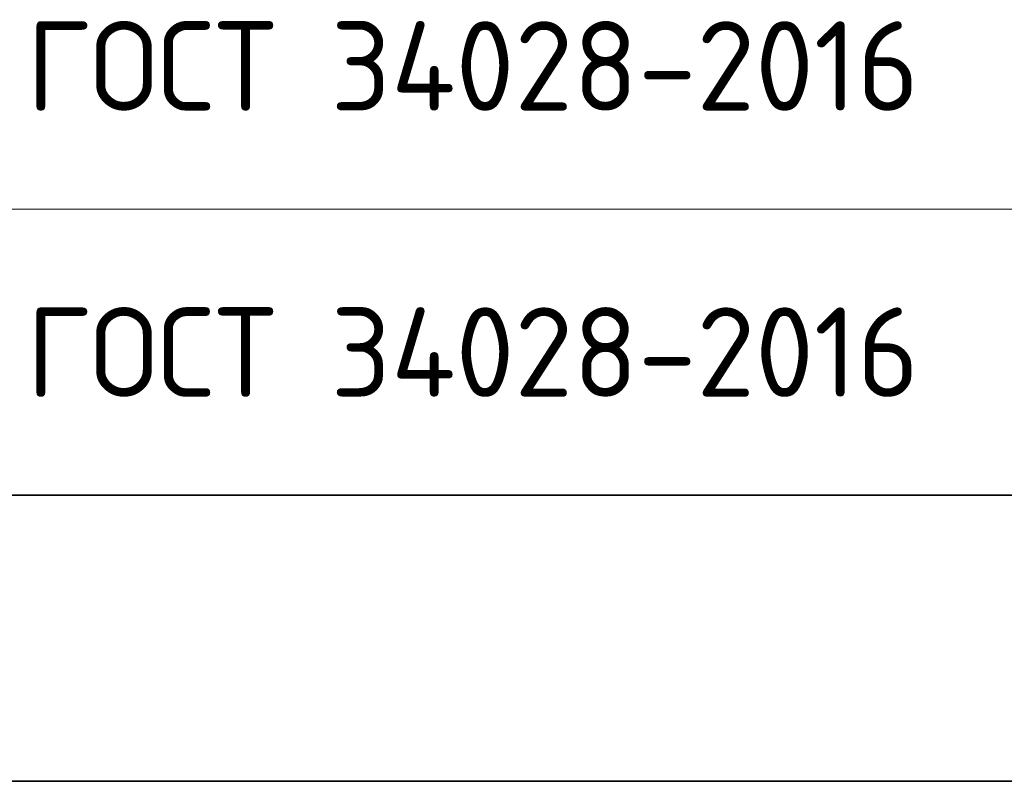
# Model space of a CAD drawing. Header units: metres. Extents: x -38 to 107, y -15 to 21.
# Tile 57 of 167: x 70.33 to 73.08, y -0.33 to 1.8. Entities that reach past the tile are written whole.
import ezdxf

# ---------------------------------------------------------------- set-up
doc = ezdxf.new("R2010")
doc.units = ezdxf.units.M
doc.layers.add('XR$4$Текст_ примечание', color=7, linetype='Continuous', lineweight=13)
doc.styles.add('ISOCPEUR', font='txt')

msp = doc.modelspace()

# ---------------------------------------------------------------- linework, layer by layer
at = {"layer": 'XR$4$Текст_ примечание', "color": 7, "linetype": 'Continuous', "lineweight": 13, "transparency": 33554687}
for p, q in [((86.4198, 1.2717), (67.9198, 1.2717)), ((86.4198, 0.4717), (67.9198, 0.4717))]:
    msp.add_line(p, q, dxfattribs=at)
at = {"layer": 'XR$4$Текст_ примечание', "color": 7, "linetype": 'Continuous', "lineweight": 35, "transparency": 33554687}
for p, q in [((67.9198, 0.4717), (86.4198, 0.4717)), ((67.9198, -0.3283), (86.4198, -0.3283))]:
    msp.add_line(p, q, dxfattribs=at)

# ---------------------------------------------------------------- texts
at = {"layer": 'XR$4$Текст_ примечание', "color": 7, "linetype": 'Continuous', "lineweight": 35, "transparency": 33554687, "char_height": 0.25, "width": 2.743715, "attachment_point": 7, "style": 'ISOCPEUR'}
for insert in [(70.3506, 1.5467), (70.3506, 0.7467)]:
    msp.add_mtext('\\W0.96;ГОСТ 34028-2016', dxfattribs=dict(at, insert=insert))

doc.saveas('drawing.dxf')
